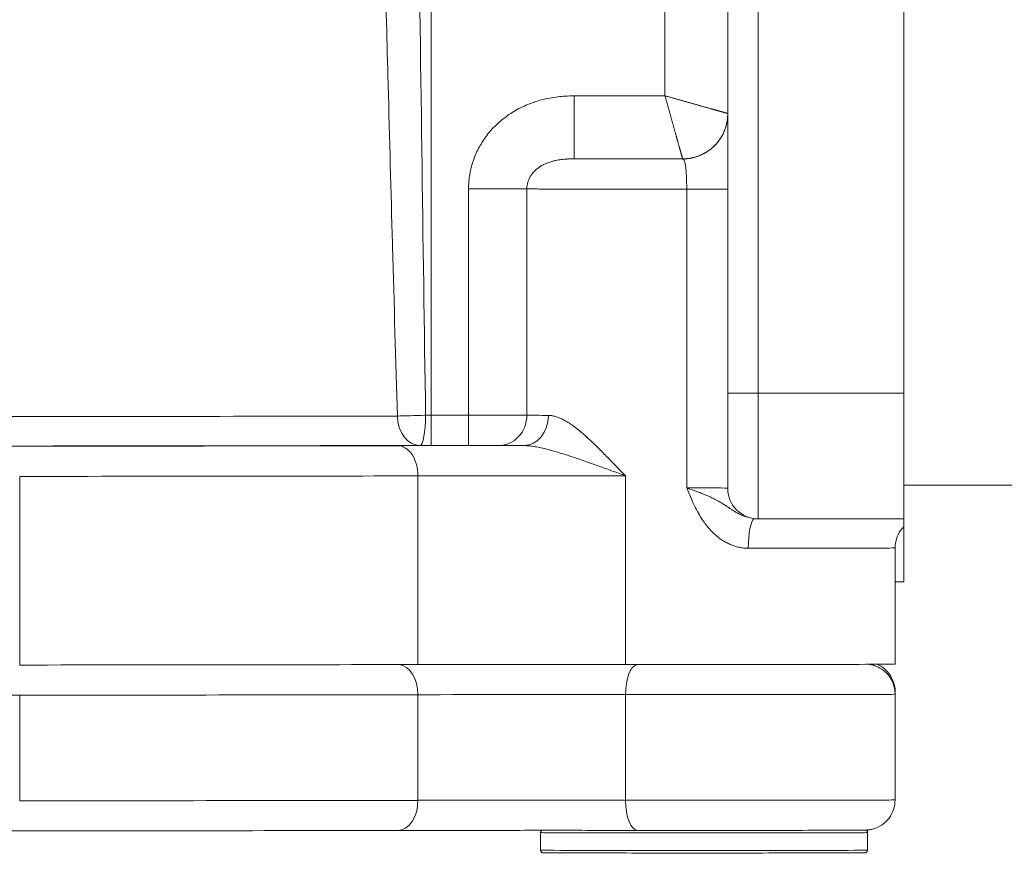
# Model space of a CAD drawing. Extents: x 0 to 796, y 0 to 496.
# Tile 45 of 242: x 99.29 to 101.14, y 307.47 to 309.04. Entities that reach past the tile are written whole.
import ezdxf

# ---------------------------------------------------------------- set-up
doc = ezdxf.new("R2010")
doc.units = 0
doc.header["$LTSCALE"] = 12
doc.header["$MEASUREMENT"] = 0
doc.layers.get('0').update_dxf_attribs({"linetype": 'CONTINUOUS'})
doc.layers.add('X', color=1, linetype='CONTINUOUS')

# ---------------------------------------------------------------- blocks, each defined once
blk = doc.blocks.new('GASTRAIN')
at = {"layer": 'X', "lineweight": 0}
for p, q in [((66.2901, 287.5361), (66.2901, 289.4345)), ((66.3471, 287.536), (66.3471, 289.4344)), ((66.6224, 289.4344), (66.6224, 287.536)), ((65.7301, 287.4947), (65.7301, 289.0855)), ((65.9999, 288.0974), (65.9999, 287.9785)), ((66.2047, 287.9785), (65.9999, 287.9785)), ((66.2047, 287.9785), (66.2047, 287.9783)), ((65.8006, 287.9218), (65.8006, 287.4947)), ((65.9107, 287.9216), (65.9107, 287.4945)), ((66.2125, 287.9212), (66.2125, 287.3573)), ((66.2901, 287.5361), (66.2901, 287.3561)), ((66.6224, 287.536), (66.3471, 287.536)), ((66.3471, 287.536), (66.3471, 287.2992)), ((66.6224, 287.2992), (66.6224, 287.536)), ((65.8006, 287.4947), (65.7301, 287.4947)), ((65.7301, 287.4947), (65.7301, 287.4376)), ((65.8006, 287.4947), (65.8006, 287.4376)), ((65.8006, 287.4376), (65.7301, 287.4376)), ((64.9532, 287.0232), (64.9532, 287.3791)), ((65.7051, 287.3801), (65.7051, 287.0241)), ((66.0969, 287.3802), (66.0969, 287.0242)), ((71.2204, 287.3628), (66.6224, 287.3628)), ((66.3471, 287.2992), (66.6224, 287.2992)), ((66.6224, 287.2834), (66.6216, 287.2834)), ((66.6224, 287.2842), (66.6224, 287.2834)), ((66.6224, 287.18), (66.6224, 287.2834)), ((66.6059, 287.2442), (66.6059, 287.0249)), ((66.6059, 287.18), (66.6224, 287.18)), ((64.9532, 286.7669), (64.9532, 286.9662)), ((65.7051, 286.9671), (65.7051, 286.7678)), ((66.0969, 286.9673), (66.0969, 286.7679)), ((66.6059, 286.9726), (66.6059, 286.968)), ((66.6059, 286.968), (66.6059, 286.7686)), ((65.9367, 286.6737), (65.9367, 286.7069)), ((66.5537, 286.7069), (66.5537, 286.7115)), ((66.5537, 286.6737), (66.5537, 286.7069))]:
    blk.add_line(p, q, dxfattribs=at)
blk.add_arc((66.3471, 287.3561), 0.057, 180, 270, dxfattribs=at)
at = {"layer": 'X', "lineweight": 0, "extrusion": (0, 0, -1)}
for centre, major_axis, ratio, start_param, end_param in [((65.7294, 289.6059), (0.0423, -4.2114), 0.008534, 1.045756, 1.311933), ((65.8006, 287.9216), (0.1187, 0), 0.002092, -1.5708, -0.383064), ((66.2047, 287.921), (0.0854, 0), 0.002092, -1.479852, 0.000039), ((64.3442, 287.4956), (-1.7688, 0), 0.002092, -2.414938, -1.839154), ((65.7088, 287.4945), (-0.0569, -0.0017), 0.003604, -1.758645, -0.726428), ((65.7088, 287.4945), (0.0001, -0.057), 0.747399, 0.003149, 1.547765), ((65.7088, 287.4945), (0, -0.057), 0.186768, -1.572926, -0.00213), ((65.7301, 287.4948), (-0.057, 0), 0.002092, -1.570796, -1.382925), ((65.8578, 287.4945), (-0.0003, -0.057), 0.927522, -1.576394, -0.005597), ((65.9049, 287.4943), (-0.0002, -0.057), 0.81474, -1.574404, -0.003608), ((66.2452, 287.4948), (-0.3607, 0), 0.002092, -0.618513, -0.383062), ((64.3442, 287.4401), (-1.8258, 0), 0.002092, -2.414938, -1.839154), ((64.3442, 287.4401), (-1.9601, 0), 0.002092, -2.311322, -1.877468), ((65.7301, 287.4378), (-0.1139, 0), 0.002092, -1.570796, -1.382925), ((66.2452, 287.4378), (-0.4177, 0), 0.002092, -0.618513, -0.383062), ((64.3442, 287.3832), (-2.0171, 0), 0.002092, -2.311322, -1.877468), ((66.2047, 287.3572), (0.0854, 0), 0.002092, -1.479855, 0), ((66.2452, 287.2442), (0.3607, 0), 0.002092, 0, 1.337129), ((65.9485, 287.0235), (0.3607, 0), 0.002092, -2.311322, -1.14687), ((66.2452, 287.0249), (0.3607, 0), 0.002092, 0, 1.994723), ((66.1203, 286.9674), (0.0001, 0.057), 0.411342, -1.573092, -0.06734), ((64.3442, 286.9703), (-2.0171, 0), 0.002092, -2.311322, -1.877468), ((66.2452, 286.968), (0.3607, 0), 0.002092, 0, 1.994723), ((66.2452, 286.9726), (0.3607, 0), 0.002092, 0, 0.031898), ((65.6667, 286.7679), (0.0001, -0.057), 0.674675, -1.567962, 0), ((65.9485, 286.7673), (0.3607, 0), 0.002092, -2.311322, -1.14687), ((64.3442, 286.714), (-1.9605, 0), 0.002092, -2.311254, -1.877452), ((66.2452, 286.6737), (-0.3085, 0), 0.002092, -1.570796, 0), ((66.2452, 286.6737), (0.3085, 0), 0.002092, 0, 1.570796)]:
    blk.add_ellipse(centre, major_axis=major_axis, ratio=ratio, start_param=start_param, end_param=end_param, dxfattribs=at)
at = {"layer": 'X', "lineweight": 0}
for centre, major_axis, ratio, start_param, end_param in [((66.2047, 288.0637), (0.0854, 0), 0.999998, -1.570792, 0), ((66.3471, 287.5361), (-0.057, 0), 0.002092, 0, 1.570796), ((65.8006, 287.4944), (0.1187, 0), 0.002092, 0.383062, 1.570796), ((65.9485, 287.4365), (-0.4177, 0), 0.002092, -1.466365, -0.830271), ((65.6667, 287.3801), (-0.0001, 0.057), 0.674675, -1.573631, -0.002834), ((65.8006, 287.4375), (0.0617, 0), 0.002092, 0.383062, 1.570796), ((65.9485, 287.3795), (-0.3607, 0), 0.002092, -1.994712, -0.830271), ((66.3419, 287.2433), (0, 0.057), 0.231546, 0.153105, 1.568646), ((64.3442, 287.0272), (2.0171, 0), 0.002092, -1.264125, -0.830271), ((65.6667, 286.9672), (-0.0001, 0.057), 0.674675, -1.573631, -0.074986), ((65.0621, 286.9655), (-0.3607, 0), 0.002092, -1.264125, -0.099672), ((65.9485, 286.9666), (-0.3607, 0), 0.002092, -1.994723, -0.830271), ((64.3442, 286.7709), (2.0171, 0), 0.002092, -1.264125, -0.830271), ((66.2452, 286.7686), (0.3607, 0), 0.002092, -1.994723, 0), ((66.1203, 286.7681), (-0.0001, -0.057), 0.411342, -1.568501, 0), ((66.2452, 286.7069), (-0.3085, 0), 0.002092, 0, 3.141593), ((66.2452, 286.7115), (0.3085, 0), 0.002092, -0.14481, 0)]:
    blk.add_ellipse(centre, major_axis=major_axis, ratio=ratio, start_param=start_param, end_param=end_param, dxfattribs=at)
for points in [[(66.1715, 289.0855), (66.1715, 288.9757), (66.1715, 288.7561), (66.1715, 288.4267), (66.1714, 288.2073), (66.1714, 288.0975)], [(66.1714, 288.0975), (66.1524, 288.0975), (66.1143, 288.0974), (66.0571, 288.0974), (66.019, 288.0974), (65.9999, 288.0974)], [(66.2047, 287.9785), (66.2047, 287.9785), (66.2047, 287.9785), (66.2047, 287.9786), (66.2046, 287.9788), (66.2046, 287.979), (66.2045, 287.9793), (66.2044, 287.9796), (66.2043, 287.98), (66.2042, 287.9804), (66.204, 287.9809), (66.2039, 287.9815), (66.2037, 287.9821), (66.2035, 287.9828), (66.2033, 287.9835), (66.2031, 287.9843), (66.2029, 287.9852), (66.2026, 287.9861), (66.2023, 287.987), (66.2021, 287.9881), (66.2018, 287.9891), (66.2015, 287.9903), (66.2011, 287.9914), (66.2008, 287.9927), (66.2004, 287.994), (66.2, 287.9953), (66.1997, 287.9967), (66.1992, 287.9982), (66.1988, 287.9997), (66.1984, 288.0013), (66.1979, 288.0029), (66.1975, 288.0045), (66.197, 288.0062), (66.1965, 288.008), (66.196, 288.0098), (66.1955, 288.0116), (66.195, 288.0135), (66.1944, 288.0155), (66.1939, 288.0175), (66.1933, 288.0195), (66.1927, 288.0216), (66.1921, 288.0237), (66.1915, 288.0258), (66.1909, 288.028), (66.1903, 288.0303), (66.1896, 288.0325), (66.189, 288.0348), (66.1884, 288.0372), (66.1877, 288.0396), (66.187, 288.042), (66.1863, 288.0444), (66.1856, 288.0469), (66.1849, 288.0494), (66.1842, 288.0519), (66.1835, 288.0544), (66.1828, 288.057), (66.1821, 288.0596), (66.1813, 288.0622), (66.1806, 288.0649), (66.1799, 288.0675), (66.1791, 288.0702), (66.1784, 288.0729), (66.1776, 288.0756), (66.1769, 288.0783), (66.1761, 288.081), (66.1753, 288.0838), (66.1745, 288.0865), (66.1738, 288.0893), (66.173, 288.092), (66.1722, 288.0948), (66.1717, 288.0965), (66.1714, 288.0975)], [(66.2047, 287.9785), (66.2073, 287.9785), (66.2126, 287.9788), (66.2204, 287.9798), (66.2281, 287.9817), (66.2356, 287.9842), (66.2428, 287.9874), (66.2497, 287.9912), (66.2563, 287.9957), (66.2623, 288.0007), (66.2679, 288.0063), (66.273, 288.0124), (66.2774, 288.0189), (66.2813, 288.0258), (66.2845, 288.033), (66.287, 288.0405), (66.2888, 288.0482), (66.2899, 288.056), (66.2901, 288.0613), (66.2901, 288.0639)], [(66.2047, 287.9783), (66.2051, 287.9782), (66.2058, 287.978), (66.2068, 287.9772), (66.2077, 287.9758), (66.2085, 287.9739), (66.2092, 287.9714), (66.2098, 287.9685), (66.2103, 287.9651), (66.2108, 287.9614), (66.2112, 287.9572), (66.2115, 287.9527), (66.2118, 287.9479), (66.2121, 287.9429), (66.2123, 287.9376), (66.2124, 287.9322), (66.2125, 287.9267), (66.2125, 287.923), (66.2125, 287.9212)], [(66.0969, 287.3802), (66.0891, 287.3881), (66.0749, 287.4029), (66.0565, 287.4219), (66.0404, 287.438), (66.0263, 287.4513), (66.0138, 287.4623), (66.0028, 287.4711), (65.9931, 287.4781), (65.9844, 287.4835), (65.9765, 287.4877), (65.9694, 287.4908), (65.9629, 287.4929), (65.9569, 287.4941), (65.9532, 287.4943), (65.9513, 287.4943)], [(66.5537, 286.7119), (66.5537, 286.7118), (66.5537, 286.7116), (66.5537, 286.7115)]]:
    blk.add_open_spline(points, degree=3, dxfattribs=at)
for points, knots in [([(65.6663, 287.4931), (65.6632, 287.5966), (65.6601, 287.7032), (65.657, 287.8149), (65.657, 287.8167), (65.6542, 287.9161), (65.6515, 288.0163), (65.6484, 288.1336), (65.648, 288.1485), (65.6456, 288.241), (65.6436, 288.3198), (65.6406, 288.4416), (65.6395, 288.4836), (65.6385, 288.526)], [0, 0, 0, 0, 0.3279089, 0.3279089, 0.3333333, 0.3333333, 0.6244777, 0.6244777, 0.6666667, 0.6666667, 0.8859065, 0.8859065, 1, 1, 1, 1]), ([(65.9999, 288.0974), (65.9941, 288.0974), (65.9883, 288.0972), (65.9826, 288.0968), (65.9817, 288.0968), (65.9807, 288.0967), (65.9798, 288.0966), (65.975, 288.0963), (65.9704, 288.0958), (65.9658, 288.0951), (65.9603, 288.0944), (65.9549, 288.0934), (65.9497, 288.0923), (65.9444, 288.0912), (65.9393, 288.09), (65.9342, 288.0885), (65.9312, 288.0876), (65.9282, 288.0867), (65.9252, 288.0857), (65.9233, 288.0851), (65.9214, 288.0844), (65.9195, 288.0837), (65.9148, 288.082), (65.9101, 288.0801), (65.9056, 288.078), (65.9011, 288.076), (65.8968, 288.0738), (65.8926, 288.0715), (65.8883, 288.0692), (65.8842, 288.0667), (65.8803, 288.0642), (65.8801, 288.064), (65.8799, 288.0639), (65.8796, 288.0637), (65.8759, 288.0613), (65.8723, 288.0588), (65.8688, 288.0561), (65.8651, 288.0533), (65.8616, 288.0504), (65.8582, 288.0474), (65.8548, 288.0443), (65.8515, 288.0412), (65.8484, 288.038), (65.8468, 288.0363), (65.8452, 288.0347), (65.8437, 288.033), (65.8423, 288.0314), (65.8408, 288.0297), (65.8394, 288.028), (65.8366, 288.0246), (65.8339, 288.0211), (65.8314, 288.0175), (65.8288, 288.0139), (65.8264, 288.0103), (65.8242, 288.0065), (65.8221, 288.003), (65.8201, 287.9994), (65.8182, 287.9957), (65.8182, 287.9955), (65.8181, 287.9953), (65.818, 287.9951), (65.816, 287.9913), (65.8143, 287.9874), (65.8127, 287.9834), (65.8111, 287.9794), (65.8096, 287.9754), (65.8083, 287.9713), (65.807, 287.9673), (65.8059, 287.9632), (65.8049, 287.959), (65.8045, 287.9574), (65.8042, 287.9557), (65.8038, 287.954), (65.8033, 287.9516), (65.8029, 287.9491), (65.8025, 287.9466), (65.8019, 287.9425), (65.8014, 287.9383), (65.8011, 287.9342), (65.8008, 287.9301), (65.8006, 287.9259), (65.8006, 287.9218)], [0, 0, 0, 0, 0.047619, 0.047619, 0.047619, 0.055565, 0.055565, 0.055565, 0.0952381, 0.0952381, 0.0952381, 0.1428571, 0.1428571, 0.1428571, 0.1904761, 0.1904761, 0.1904761, 0.2193726, 0.2193726, 0.2193726, 0.2380952, 0.2380952, 0.2380952, 0.2857142, 0.2857142, 0.2857142, 0.3333332, 0.3333332, 0.3333332, 0.3809523, 0.3809523, 0.3809523, 0.3835983, 0.3835983, 0.3835983, 0.4285713, 0.4285713, 0.4285713, 0.4761903, 0.4761903, 0.4761903, 0.5238094, 0.5238094, 0.5238094, 0.5477821, 0.5477821, 0.5477821, 0.5714284, 0.5714284, 0.5714284, 0.6190475, 0.6190475, 0.6190475, 0.6666665, 0.6666665, 0.6666665, 0.7120356, 0.7120356, 0.7120356, 0.7142855, 0.7142855, 0.7142855, 0.7619046, 0.7619046, 0.7619046, 0.8095236, 0.8095236, 0.8095236, 0.8571426, 0.8571426, 0.8571426, 0.8764323, 0.8764323, 0.8764323, 0.9047617, 0.9047617, 0.9047617, 0.9523807, 0.9523807, 0.9523807, 0.9999997, 0.9999997, 0.9999997, 0.9999997]), ([(66.1714, 288.0975), (66.1724, 288.0972), (66.1733, 288.0969), (66.1751, 288.0964), (66.1761, 288.0961), (66.178, 288.0956), (66.1789, 288.0953), (66.1808, 288.0948), (66.1817, 288.0945), (66.1836, 288.094), (66.1846, 288.0937), (66.1864, 288.0932), (66.1874, 288.0929), (66.1892, 288.0924), (66.1902, 288.0921), (66.192, 288.0916), (66.1929, 288.0914), (66.1948, 288.0909), (66.1957, 288.0906), (66.1976, 288.0901), (66.1985, 288.0898), (66.2003, 288.0893), (66.2012, 288.0891), (66.2029, 288.0886), (66.2037, 288.0884), (66.2046, 288.0881), (66.2047, 288.0881), (66.2058, 288.0878), (66.2067, 288.0876), (66.2085, 288.0871), (66.2094, 288.0868), (66.2112, 288.0863), (66.212, 288.0861), (66.2138, 288.0856), (66.2147, 288.0853), (66.2164, 288.0848), (66.2173, 288.0846), (66.219, 288.0841), (66.2199, 288.0838), (66.2216, 288.0834), (66.2224, 288.0831), (66.2241, 288.0826), (66.225, 288.0824), (66.2266, 288.0819), (66.2275, 288.0817), (66.2291, 288.0812), (66.2299, 288.081), (66.2316, 288.0805), (66.2324, 288.0803), (66.2338, 288.0799), (66.2344, 288.0797), (66.2352, 288.0795), (66.2354, 288.0795), (66.2363, 288.0792), (66.2371, 288.079), (66.2387, 288.0785), (66.2394, 288.0783), (66.241, 288.0779), (66.2417, 288.0777), (66.2432, 288.0773), (66.2439, 288.0771), (66.2454, 288.0767), (66.2461, 288.0765), (66.2476, 288.0761), (66.2483, 288.0759), (66.2497, 288.0755), (66.2504, 288.0753), (66.2518, 288.0749), (66.2524, 288.0747), (66.2538, 288.0743), (66.2545, 288.0741), (66.2558, 288.0738), (66.2564, 288.0736), (66.2577, 288.0732), (66.2583, 288.073), (66.2594, 288.0727), (66.2598, 288.0726), (66.2604, 288.0724), (66.2606, 288.0724), (66.2614, 288.0721), (66.262, 288.072), (66.2632, 288.0716), (66.2638, 288.0715), (66.2649, 288.0711), (66.2655, 288.071), (66.2666, 288.0707), (66.2671, 288.0705), (66.2682, 288.0702), (66.2687, 288.0701), (66.2698, 288.0698), (66.2703, 288.0696), (66.2713, 288.0693), (66.2718, 288.0692), (66.2728, 288.0689), (66.2732, 288.0688), (66.2742, 288.0686), (66.2746, 288.0684), (66.2755, 288.0682), (66.2759, 288.0681), (66.2768, 288.0678), (66.2772, 288.0677), (66.2779, 288.0675), (66.2781, 288.0674), (66.2785, 288.0673), (66.2786, 288.0673), (66.2792, 288.0672), (66.2795, 288.067), (66.2803, 288.0668), (66.2806, 288.0667), (66.2813, 288.0665), (66.2816, 288.0664), (66.2823, 288.0662), (66.2826, 288.0661), (66.2832, 288.066), (66.2835, 288.0659), (66.284, 288.0657), (66.2843, 288.0656), (66.2848, 288.0655), (66.2851, 288.0654), (66.2856, 288.0653), (66.2858, 288.0652), (66.2862, 288.0651), (66.2865, 288.065), (66.2869, 288.0649), (66.287, 288.0649), (66.2874, 288.0648), (66.2876, 288.0647), (66.2879, 288.0646), (66.2881, 288.0646), (66.2882, 288.0645), (66.2883, 288.0645), (66.2884, 288.0645), (66.2885, 288.0645), (66.2887, 288.0644), (66.2888, 288.0644), (66.289, 288.0643), (66.2891, 288.0643), (66.2893, 288.0642), (66.2894, 288.0642), (66.2896, 288.0641), (66.2896, 288.0641), (66.2897, 288.0641), (66.2898, 288.0641), (66.2899, 288.064), (66.2899, 288.064), (66.29, 288.064), (66.29, 288.064), (66.2901, 288.064), (66.2901, 288.064), (66.2901, 288.0639), (66.2901, 288.0639), (66.2901, 288.0639)], [0, 0, 0, 0, 0.014286, 0.014286, 0.028571, 0.028571, 0.042857, 0.042857, 0.057143, 0.057143, 0.071429, 0.071429, 0.085714, 0.085714, 0.1, 0.1, 0.114286, 0.114286, 0.128571, 0.128571, 0.142857, 0.142857, 0.157143, 0.157143, 0.168946, 0.168946, 0.171429, 0.171429, 0.185714, 0.185714, 0.2, 0.2, 0.214286, 0.214286, 0.228571, 0.228571, 0.242857, 0.242857, 0.257143, 0.257143, 0.271429, 0.271429, 0.285714, 0.285714, 0.3, 0.3, 0.314286, 0.314286, 0.328571, 0.328571, 0.339399, 0.339399, 0.342857, 0.342857, 0.357143, 0.357143, 0.371429, 0.371429, 0.385714, 0.385714, 0.4, 0.4, 0.414286, 0.414286, 0.428571, 0.428571, 0.442857, 0.442857, 0.457143, 0.457143, 0.471429, 0.471429, 0.485714, 0.485714, 0.5, 0.5, 0.509927, 0.509927, 0.514286, 0.514286, 0.528571, 0.528571, 0.542857, 0.542857, 0.557143, 0.557143, 0.571429, 0.571429, 0.585714, 0.585714, 0.6, 0.6, 0.614286, 0.614286, 0.628571, 0.628571, 0.642857, 0.642857, 0.657143, 0.657143, 0.671429, 0.671429, 0.680736, 0.680736, 0.685714, 0.685714, 0.7, 0.7, 0.714286, 0.714286, 0.728571, 0.728571, 0.742857, 0.742857, 0.757143, 0.757143, 0.771429, 0.771429, 0.785714, 0.785714, 0.8, 0.8, 0.814286, 0.814286, 0.828571, 0.828571, 0.842857, 0.842857, 0.857143, 0.857143, 0.861172, 0.861172, 0.871429, 0.871429, 0.885714, 0.885714, 0.9, 0.9, 0.914286, 0.914286, 0.928571, 0.928571, 0.942857, 0.942857, 0.957143, 0.957143, 0.971429, 0.971429, 0.985714, 0.985714, 1, 1, 1, 1]), ([(65.9999, 287.9785), (65.9961, 287.9785), (65.9925, 287.9784), (65.9883, 287.9782), (65.9877, 287.9782), (65.983, 287.9779), (65.9791, 287.9776), (65.9719, 287.9767), (65.9685, 287.9761), (65.9643, 287.9752), (65.9633, 287.975), (65.9603, 287.9743), (65.9583, 287.9737), (65.9535, 287.9723), (65.9509, 287.9714), (65.9463, 287.9695), (65.9443, 287.9686), (65.9421, 287.9675), (65.9419, 287.9674), (65.9396, 287.9662), (65.9376, 287.9651), (65.934, 287.9628), (65.9323, 287.9615), (65.9296, 287.9594), (65.9286, 287.9586), (65.9271, 287.9573), (65.9267, 287.9569), (65.9249, 287.9551), (65.9236, 287.9538), (65.9213, 287.9511), (65.9202, 287.9497), (65.9186, 287.9474), (65.918, 287.9465), (65.9172, 287.9451), (65.9169, 287.9445), (65.9158, 287.9425), (65.915, 287.9411), (65.9138, 287.9381), (65.9132, 287.9366), (65.9124, 287.9341), (65.9121, 287.9331), (65.9118, 287.9316), (65.9117, 287.9311), (65.9113, 287.9292), (65.911, 287.9277), (65.9107, 287.9247), (65.9107, 287.9231), (65.9107, 287.9216)], [0, 0, 0, 0, 0.0493344, 0.0493344, 0.0588235, 0.0588235, 0.1176471, 0.1176471, 0.1764706, 0.1764706, 0.1949227, 0.1949227, 0.2352941, 0.2352941, 0.2941176, 0.2941176, 0.3469253, 0.3469253, 0.3529412, 0.3529412, 0.4117647, 0.4117647, 0.4705882, 0.4705882, 0.5106263, 0.5106263, 0.5294118, 0.5294118, 0.5882353, 0.5882353, 0.6470588, 0.6470588, 0.6838867, 0.6838867, 0.7058824, 0.7058824, 0.7647059, 0.7647059, 0.8235294, 0.8235294, 0.8635486, 0.8635486, 0.8823529, 0.8823529, 0.9411765, 0.9411765, 0.9999882, 0.9999882, 0.9999882, 0.9999882]), ([(66.2047, 287.9783), (66.198, 287.9783), (66.1913, 287.9783), (66.1781, 287.9783), (66.1648, 287.9783), (66.1453, 287.9783), (66.1262, 287.9783), (66.1076, 287.9783), (66.0898, 287.9783), (66.0726, 287.9784), (66.0561, 287.9784), (66.0405, 287.9784), (66.0259, 287.9784), (66.0168, 287.9785), (66.0081, 287.9785), (66.0039, 287.9785), (65.9999, 287.9785)], [0.0000012, 0.0000012, 0.0000012, 0.0000012, 0.0833344, 0.0833344, 0.1666676, 0.2500009, 0.3333341, 0.4166674, 0.5000006, 0.5833338, 0.6666671, 0.7500003, 0.8333335, 0.9166668, 0.9166668, 0.9999928, 0.9999928, 0.9999928, 0.9999928]), ([(66.2125, 287.9212), (66.2047, 287.9212), (66.197, 287.9212), (66.1894, 287.9212), (66.1817, 287.9212), (66.1741, 287.9212), (66.1665, 287.9212), (66.159, 287.9212), (66.1514, 287.9212), (66.144, 287.9212), (66.1365, 287.9212), (66.1292, 287.9212), (66.1219, 287.9212), (66.1146, 287.9212), (66.1074, 287.9212), (66.1003, 287.9212), (66.0932, 287.9212), (66.0862, 287.9213), (66.0793, 287.9213), (66.0311, 287.9213), (65.9886, 287.9214), (65.9562, 287.9215), (65.9515, 287.9215), (65.9471, 287.9215), (65.9428, 287.9215), (65.9386, 287.9215), (65.9346, 287.9215), (65.9308, 287.9216), (65.927, 287.9216), (65.9234, 287.9216), (65.9201, 287.9216), (65.9167, 287.9216), (65.9136, 287.9216), (65.9107, 287.9216)], [0, 0, 0, 0, 0.0588235, 0.0588235, 0.0588235, 0.1176471, 0.1176471, 0.1176471, 0.1764706, 0.1764706, 0.1764706, 0.2352941, 0.2352941, 0.2352941, 0.2941176, 0.2941176, 0.2941176, 0.3529412, 0.3529412, 0.3529412, 0.7647059, 0.7647059, 0.7647059, 0.8235294, 0.8235294, 0.8235294, 0.8823529, 0.8823529, 0.8823529, 0.9411765, 0.9411765, 0.9411765, 1, 1, 1, 1]), ([(66.0969, 287.3802), (66.0878, 287.3836), (66.0791, 287.3868), (66.0708, 287.3898), (66.0625, 287.3929), (66.0546, 287.3958), (66.047, 287.3985), (66.0394, 287.4012), (66.0322, 287.4038), (66.0253, 287.4062), (66.0184, 287.4087), (66.0117, 287.4109), (66.0054, 287.4131), (65.9991, 287.4152), (65.9931, 287.4172), (65.9874, 287.419), (65.9857, 287.4196), (65.9841, 287.4201), (65.9824, 287.4206), (65.9785, 287.4219), (65.9747, 287.423), (65.9711, 287.4241), (65.966, 287.4257), (65.9611, 287.4271), (65.9565, 287.4283), (65.9519, 287.4296), (65.9475, 287.4307), (65.9434, 287.4317), (65.9393, 287.4327), (65.9355, 287.4335), (65.9318, 287.4342), (65.9282, 287.435), (65.9248, 287.4355), (65.9216, 287.436), (65.9184, 287.4365), (65.9154, 287.4368), (65.9127, 287.437), (65.9099, 287.4372), (65.9073, 287.4373), (65.9049, 287.4373)], [0, 0, 0, 0, 0.0833333, 0.0833333, 0.0833333, 0.1666667, 0.1666667, 0.1666667, 0.25, 0.25, 0.25, 0.3333333, 0.3333333, 0.3333333, 0.4166667, 0.4166667, 0.4166667, 0.4413409, 0.4413409, 0.4413409, 0.5, 0.5, 0.5, 0.5833333, 0.5833333, 0.5833333, 0.6666667, 0.6666667, 0.6666667, 0.75, 0.75, 0.75, 0.8333333, 0.8333333, 0.8333333, 0.9166667, 0.9166667, 0.9166667, 0.9999948, 0.9999948, 0.9999948, 0.9999948]), ([(66.3287, 287.2435), (66.3264, 287.2435), (66.3241, 287.2436), (66.3217, 287.2438), (66.3193, 287.244), (66.3169, 287.2443), (66.3145, 287.2447), (66.3121, 287.2451), (66.3097, 287.2457), (66.3072, 287.2463), (66.3048, 287.247), (66.3023, 287.2477), (66.2999, 287.2486), (66.2974, 287.2495), (66.2949, 287.2505), (66.2925, 287.2517), (66.29, 287.2528), (66.2875, 287.2541), (66.2851, 287.2555), (66.2826, 287.2569), (66.2801, 287.2584), (66.2777, 287.2601), (66.2753, 287.2618), (66.2728, 287.2636), (66.2704, 287.2655), (66.268, 287.2675), (66.2655, 287.2697), (66.2631, 287.272), (66.2619, 287.2731), (66.2607, 287.2743), (66.2595, 287.2756), (66.2583, 287.2768), (66.2571, 287.2781), (66.2559, 287.2794), (66.2535, 287.2821), (66.2511, 287.285), (66.2488, 287.2881), (66.2464, 287.2912), (66.244, 287.2945), (66.2417, 287.2981), (66.2393, 287.3017), (66.2369, 287.3056), (66.2346, 287.3098), (66.2322, 287.314), (66.2298, 287.3186), (66.2273, 287.3235), (66.2249, 287.3284), (66.2225, 287.3337), (66.2201, 287.3394), (66.2176, 287.345), (66.2151, 287.351), (66.2125, 287.3573)], [0, 0, 0, 0, 0.0625, 0.0625, 0.0625, 0.125, 0.125, 0.125, 0.1875, 0.1875, 0.1875, 0.25, 0.25, 0.25, 0.3125, 0.3125, 0.3125, 0.375, 0.375, 0.375, 0.4375, 0.4375, 0.4375, 0.5, 0.5, 0.5, 0.5625, 0.5625, 0.5625, 0.594178, 0.594178, 0.594178, 0.625, 0.625, 0.625, 0.6875, 0.6875, 0.6875, 0.75, 0.75, 0.75, 0.8125, 0.8125, 0.8125, 0.875, 0.875, 0.875, 0.9375, 0.9375, 0.9375, 1, 1, 1, 1]), ([(66.3324, 287.3011), (66.3323, 287.3011), (66.3322, 287.3011), (66.332, 287.3012), (66.3304, 287.3014), (66.3287, 287.3018), (66.327, 287.3022), (66.326, 287.3025), (66.3249, 287.3028), (66.3239, 287.3031), (66.3233, 287.3033), (66.3227, 287.3035), (66.322, 287.3037), (66.3204, 287.3043), (66.3187, 287.3049), (66.3171, 287.3056), (66.3154, 287.3063), (66.3138, 287.3071), (66.3121, 287.3079), (66.3108, 287.3085), (66.3095, 287.3092), (66.3082, 287.3099), (66.3079, 287.3101), (66.3076, 287.3103), (66.3072, 287.3105), (66.3056, 287.3114), (66.304, 287.3124), (66.3024, 287.3133), (66.3008, 287.3143), (66.2992, 287.3153), (66.2976, 287.3164), (66.2959, 287.3175), (66.2943, 287.3185), (66.2925, 287.3197), (66.2922, 287.3199), (66.2919, 287.3201), (66.2917, 287.3203), (66.2902, 287.3213), (66.2887, 287.3223), (66.287, 287.3234), (66.2851, 287.3247), (66.2831, 287.326), (66.2809, 287.3273), (66.2787, 287.3287), (66.2764, 287.33), (66.274, 287.3314), (66.2731, 287.3319), (66.2722, 287.3324), (66.2713, 287.3329), (66.2697, 287.3338), (66.268, 287.3347), (66.2663, 287.3356), (66.2636, 287.337), (66.2608, 287.3385), (66.2578, 287.3399), (66.2549, 287.3413), (66.2519, 287.3426), (66.2488, 287.3439), (66.2472, 287.3446), (66.2455, 287.3452), (66.2439, 287.3458), (66.2424, 287.3464), (66.2409, 287.347), (66.2394, 287.3476), (66.2362, 287.3488), (66.233, 287.35), (66.2299, 287.3512), (66.2268, 287.3523), (66.2238, 287.3535), (66.2209, 287.3545), (66.2179, 287.3555), (66.2152, 287.3565), (66.2125, 287.3573)], [0.0964783, 0.0964783, 0.0964783, 0.0964783, 0.1, 0.1, 0.1, 0.15, 0.15, 0.15, 0.1813353, 0.1813353, 0.1813353, 0.2, 0.2, 0.2, 0.25, 0.25, 0.25, 0.3, 0.3, 0.3, 0.3399655, 0.3399655, 0.3399655, 0.35, 0.35, 0.35, 0.4, 0.4, 0.4, 0.45, 0.45, 0.45, 0.5, 0.5, 0.5, 0.508119, 0.508119, 0.508119, 0.55, 0.55, 0.55, 0.6, 0.6, 0.6, 0.65, 0.65, 0.65, 0.6679827, 0.6679827, 0.6679827, 0.7, 0.7, 0.7, 0.75, 0.75, 0.75, 0.8, 0.8, 0.8, 0.8263764, 0.8263764, 0.8263764, 0.85, 0.85, 0.85, 0.9, 0.9, 0.9, 0.95, 0.95, 0.95, 1, 1, 1, 1]), ([(66.6224, 287.2992), (66.6224, 287.2984), (66.6224, 287.2975), (66.6224, 287.2942), (66.6224, 287.2909), (66.6224, 287.2859), (66.6224, 287.2842), (66.6224, 287.2842)], [2.667982, 2.667982, 2.667982, 2.667982, 2.7281643, 2.7281643, 2.8719247, 2.8719247, 3.0137077, 3.0137077, 3.0137077, 3.0137077]), ([(66.6224, 287.2842), (66.618, 287.2798), (66.6144, 287.2747), (66.6091, 287.2637), (66.6073, 287.2578), (66.6061, 287.2493), (66.6059, 287.2467), (66.6059, 287.2442)], [0, 0, 0, 0, 0.0184538, 0.0184538, 0.03658352, 0.03658352, 0.04422749, 0.04422749, 0.04422749, 0.04422749]), ([(66.5556, 287.0245), (66.5557, 287.0245), (66.5557, 287.0245), (66.5571, 287.0244), (66.5586, 287.0241), (66.5617, 287.0235), (66.5633, 287.0231), (66.5679, 287.0218), (66.5709, 287.0206), (66.5785, 287.0169), (66.583, 287.0139), (66.5915, 287.0064), (66.5953, 287.0016), (66.6014, 286.9911), (66.6036, 286.9853), (66.6055, 286.9756), (66.6059, 286.9718), (66.6059, 286.968)], [0.28322727, 0.28322727, 0.28322727, 0.28322727, 0.28337827, 0.28337827, 0.28836486, 0.28836486, 0.29325113, 0.29325113, 0.30284024, 0.30284024, 0.31875674, 0.31875674, 0.33680073, 0.33680073, 0.35494599, 0.35494599, 0.36643768, 0.36643768, 0.36643768, 0.36643768]), ([(66.5721, 287.0246), (66.5742, 287.0237), (66.5763, 287.0226), (66.5832, 287.0185), (66.5877, 287.0147), (66.5955, 287.0059), (66.5988, 287.0007), (66.6036, 286.9896), (66.6052, 286.9836), (66.6059, 286.9759), (66.6059, 286.9742), (66.6059, 286.9726)], [0.61772673, 0.61772673, 0.61772673, 0.61772673, 0.62466781, 0.62466781, 0.64183646, 0.64183646, 0.65996031, 0.65996031, 0.67810823, 0.67810823, 0.68314328, 0.68314328, 0.68314328, 0.68314328]), ([(66.6059, 286.7686), (66.6059, 286.7625), (66.6049, 286.7562), (66.601, 286.7447), (66.5981, 286.7392), (66.5908, 286.7295), (66.5864, 286.7252), (66.5764, 286.7184), (66.5708, 286.7157), (66.5625, 286.7132), (66.5597, 286.7126), (66.5563, 286.7121), (66.5554, 286.712), (66.5539, 286.7119), (66.5534, 286.7118), (66.5524, 286.7118), (66.5521, 286.7117), (66.5512, 286.7117), (66.5508, 286.7117), (66.5495, 286.7116), (66.5488, 286.7116), (66.5454, 286.7116), (66.5419, 286.7115), (66.5258, 286.7114), (66.5075, 286.7113), (66.4636, 286.7112), (66.4391, 286.7112), (66.3849, 286.7111), (66.3547, 286.7111), (66.2922, 286.711), (66.2593, 286.711), (66.1948, 286.711), (66.1625, 286.7111), (66.1284, 286.7111), (66.1243, 286.7111), (66.1202, 286.7111)], [0, 0, 0, 0, 0.0184731, 0.0184731, 0.0366113, 0.0366113, 0.0547605, 0.0547605, 0.0728907, 0.0728907, 0.0811226, 0.0811226, 0.0845082, 0.0845082, 0.0875563, 0.0875563, 0.0909071, 0.0909071, 0.0971304, 0.0971304, 0.1145354, 0.1145354, 0.1668582, 0.1668582, 0.281765, 0.281765, 0.3790014, 0.3790014, 0.4759822, 0.4759822, 0.5728677, 0.5728677, 0.6697309, 0.6697309, 0.6830533, 0.6830533, 0.6830533, 0.6830533]), ([(66.1202, 286.7111), (66.0791, 286.7111), (66.0344, 286.7112), (65.9454, 286.7112), (65.9, 286.7112), (65.8136, 286.7111), (65.7714, 286.7111), (65.7096, 286.711), (65.6872, 286.711), (65.6668, 286.7109)], [0, 0, 0, 0, 0.1353402, 0.1353402, 0.2682505, 0.2682505, 0.4012573, 0.4012573, 0.4843158, 0.4843158, 0.4843158, 0.4843158]), ([(65.9367, 286.7069), (65.9367, 286.7075), (65.9368, 286.708), (65.9372, 286.709), (65.9374, 286.7094), (65.938, 286.7102), (65.9384, 286.7106), (65.9389, 286.7109), (65.9391, 286.711), (65.9393, 286.7111), (65.9393, 286.7112), (65.9394, 286.7112)], [0, 0, 0, 0, 0.001578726, 0.001578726, 0.003114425, 0.003114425, 0.004638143, 0.004638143, 0.005308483, 0.005308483, 0.005416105, 0.005416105, 0.005416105, 0.005416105]), ([(66.5496, 286.7116), (66.5497, 286.7116), (66.5498, 286.7116), (66.5503, 286.7115), (66.5504, 286.7115), (66.5507, 286.7114), (66.5508, 286.7113), (66.5512, 286.7111), (66.5515, 286.711), (66.552, 286.7106), (66.5523, 286.7104), (66.5528, 286.7097), (66.5531, 286.7093), (66.5536, 286.7082), (66.5537, 286.7076), (66.5537, 286.7069)], [0.620110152, 0.620110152, 0.620110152, 0.620110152, 0.622764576, 0.622764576, 0.6233752, 0.6233752, 0.623987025, 0.623987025, 0.62507076, 0.62507076, 0.626046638, 0.626046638, 0.627691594, 0.627691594, 0.629579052, 0.629579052, 0.629579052, 0.629579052]), ([(66.5537, 286.6737), (66.5537, 286.6732), (66.5536, 286.6727), (66.5533, 286.6717), (66.5531, 286.6712), (66.5525, 286.6704), (66.5521, 286.6701), (66.5515, 286.6697), (66.5514, 286.6696), (66.5511, 286.6694), (66.5509, 286.6694), (66.5506, 286.6692), (66.5504, 286.6692), (66.5501, 286.6691), (66.55, 286.6691), (66.5498, 286.669), (66.5497, 286.669), (66.5495, 286.669), (66.5494, 286.669), (66.5491, 286.6689), (66.5489, 286.6689), (66.5482, 286.6689), (66.5474, 286.6689), (66.5427, 286.6688), (66.5358, 286.6688), (66.5133, 286.6687), (66.4957, 286.6686), (66.453, 286.6685), (66.4276, 286.6685), (66.372, 286.6684), (66.3412, 286.6684), (66.2781, 286.6683), (66.2451, 286.6683), (66.1809, 286.6683), (66.149, 286.6684), (66.0903, 286.6684), (66.0627, 286.6685), (66.0153, 286.6685), (65.9949, 286.6686), (65.9637, 286.6687), (65.9525, 286.6688), (65.9448, 286.6689), (65.9435, 286.6689), (65.9422, 286.6689), (65.9419, 286.6689), (65.9414, 286.6689), (65.9413, 286.669), (65.941, 286.669), (65.9409, 286.669), (65.9404, 286.6691), (65.9403, 286.6691), (65.9399, 286.6692), (65.9398, 286.6693), (65.9394, 286.6694), (65.9392, 286.6695), (65.9388, 286.6698), (65.9385, 286.67), (65.938, 286.6704), (65.9377, 286.6707), (65.9373, 286.6715), (65.9371, 286.6719), (65.9368, 286.6728), (65.9367, 286.6733), (65.9367, 286.6737)], [0, 0, 0, 0, 0.0015787, 0.0015787, 0.0031144, 0.0031144, 0.0046381, 0.0046381, 0.0053085, 0.0053085, 0.0058369, 0.0058369, 0.0067141, 0.0067141, 0.0075755, 0.0075755, 0.0089009, 0.0089009, 0.0117613, 0.0117613, 0.0203295, 0.0203295, 0.0460456, 0.0460456, 0.1237746, 0.1237746, 0.2218085, 0.2218085, 0.3186033, 0.3186033, 0.4154042, 0.4154042, 0.5121978, 0.5121978, 0.60899, 0.60899, 0.7057829, 0.7057829, 0.8025799, 0.8025799, 0.8993929, 0.8993929, 0.9277126, 0.9277126, 0.9417714, 0.9417714, 0.9487373, 0.9487373, 0.952293, 0.952293, 0.9536471, 0.9536471, 0.9542799, 0.9542799, 0.9551187, 0.9551187, 0.9560333, 0.9560333, 0.9572607, 0.9572607, 0.9587244, 0.9587244, 0.9600687, 0.9600687, 0.9600687, 0.9600687])]:
    blk.add_open_spline(points, degree=3, knots=knots, dxfattribs=at)

msp = doc.modelspace()

# ---------------------------------------------------------------- block references
msp.add_blockref('GASTRAIN', (34.33209, 20.79982))

doc.saveas('drawing.dxf')
